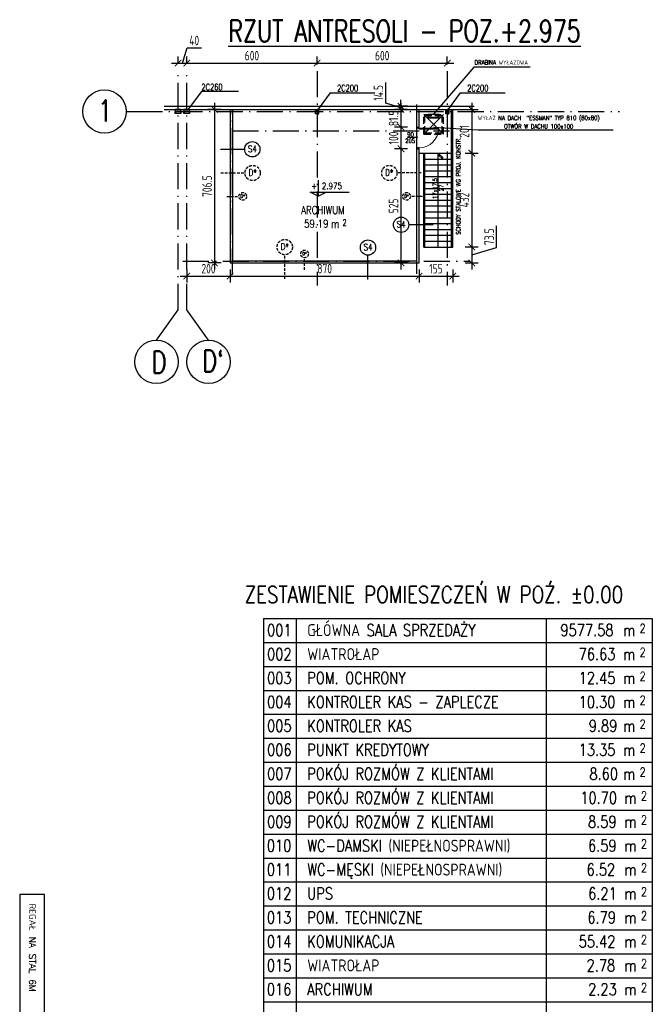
# Model space of a CAD drawing. Extents: x 153948 to 285449, y -89387 to -60195.
# Tile 89 of 100: x 263936 to 266850, y -77018 to -72484. Entities that reach past the tile are written whole.
import ezdxf
from ezdxf.enums import TextEntityAlignment as Align

# ---------------------------------------------------------------- set-up
doc = ezdxf.new("R2010")
doc.units = 0
doc.header["$LTSCALE"] = 100
doc.header["$MEASUREMENT"] = 0
doc.header["$PDMODE"] = 1
for name, pattern in [('ACAD_ISO10W100', [18.5, 12, -3, 0.5, -3]), ('DASHED2', [0.375, 0.25, -0.125]), ('HIDDEN2', [4.7625, 3.175, -1.5875])]:
    doc.linetypes.add(name, pattern=pattern)
doc.layers.get('0').update_dxf_attribs({"linetype": 'CONTINUOUS'})
doc.layers.get('DEFPOINTS').update_dxf_attribs({"linetype": 'CONTINUOUS'})
for name, color, linetype in [('1', 2, 'CONTINUOUS'), ('A-BUD-OP', 3, 'CONTINUOUS'), ('ALUMINIUM', 5, 'CONTINUOUS'), ('DRZWI', 5, 'CONTINUOUS'), ('K-STA', 2, 'CONTINUOUS'), ('OGRODZENIE', 2, 'FENCELINE1'), ('OPIS-POM', 2, 'CONTINUOUS'), ('OSIE', 8, 'ACAD_ISO10W100'), ('R-----OP', 2, 'CONTINUOUS'), ('R450', 1, 'CONTINUOUS'), ('SCHODY', 2, 'CONTINUOUS'), ('SCIANY-GK', 11, 'CONTINUOUS'), ('TEXT', 11, 'CONTINUOUS'), ('TEXT1', 2, 'CONTINUOUS'), ('WIDOK', 11, 'CONTINUOUS'), ('WYBURZENIA', 9, 'DASHED2'), ('WYBURZENIA50', 9, 'DASHED2'), ('WYMIARY', 1, 'CONTINUOUS')]:
    doc.layers.add(name, color=color, linetype=linetype)
doc.layers.add('PANELE', color=3, linetype='CONTINUOUS', lineweight=30)
doc.styles.add('DYBY-NORMALNY-0-8-N', font='ROMANS.SHX', dxfattribs={"width": 0.8})
doc.styles.get("Standard").update_dxf_attribs({"font": 'txt.shx'})
doc.styles.add('STYLE2', font='isocp.shx', dxfattribs={"width": 0.8})
doc.styles.add('TXT3', font='SIMPLEX.SHX', dxfattribs={"width": 0.75, "height": 40})
doc.linetypes.add('FENCELINE1', pattern='A,0.25,-0.1,[133,ltypeshp.shx,S=0.1,R=0,X=-0.1,Y=0],-0.1,1', length=1.45)
doc.dimstyles.new('KRESKI_100', dxfattribs={"dimscale": 20, "dimtxt": 2.2, "dimasz": 1.5, "dimexe": 1.5, "dimexo": 1.5, "dimgap": 0.6, "dimtad": 1, "dimdec": 1, "dimrnd": 0.5, "dimdsep": 46, "dimtxsty": 'STYLE2', "dimblk1": 'ARCHTICK', "dimblk2": 'ARCHTICK', "dimsah": 1, "dimcen": 2.5, "dimdle": 1.5, "dimclrd": 10, "dimclre": 10, "dimclrt": 15, "dimadec": 0, "dimazin": 0, "dimtfac": 1, "dimtdec": 1, "dimtmove": 1, "dimatfit": 3, "dimldrblk": 'ARCHTICK', "dimfxl": 1.5, "dimfxlon": 1, "dimtolj": 1, "dimtzin": 0, "dimarcsym": 0})

# ---------------------------------------------------------------- blocks, each defined once
blk = doc.blocks.new('D100')
at = {"layer": 'ALUMINIUM'}
for p, q in [((0, 0), (0, -6)), ((0, 0), (5, 0)), ((5, -6), (5, 0)), ((95, 0), (100, 0)), ((95, 0), (95, -6)), ((100, 0), (100, -6)), ((0, -6), (5, -6)), ((95, -6), (100, -6))]:
    blk.add_line(p, q, dxfattribs=at)
at = {"layer": 'ALUMINIUM', "lineweight": 9}
blk.add_line((95, -6), (95, -96), dxfattribs=at)
blk.add_arc((95, -6), 90, 180, 270, dxfattribs=at)
at = {"layer": 'DEFPOINTS'}
for p, q in [((93, -6), (93, -95.9)), ((95, -6), (93, -6))]:
    blk.add_line(p, q, dxfattribs=at)
blk = doc.blocks.new('SC260X2')
at = {"layer": '1'}
for points in [[(-13, 9), (-13, 0), (-12.4, 0), (-12.1, 7, -0.401015), (-11.1, 7.9), (11.1, 7.9, -0.401015), (12.1, 7), (12.4, 0), (13, 0), (13, 9)], [(-13, -9), (-13, 0), (-12.4, 0), (-12.1, -7, 0.401015), (-11.1, -7.9), (11.1, -7.9, 0.401015), (12.1, -7), (12.4, 0), (13, 0), (13, -9)]]:
    blk.add_lwpolyline(points, format="xyb", close=True, dxfattribs=at)
blk = doc.blocks.new('SC200X2')
at = {"layer": '1'}
for points in [[(-10, 7.5), (-10, 0), (-9.7, 0, 0.391021), (-9.1, 0.6), (-8.7, 5.6, -0.391021), (-7.6, 6.6), (7.6, 6.6, -0.391021), (8.7, 5.6), (9.1, 0.6, 0.391021), (9.7, 0), (10, 0), (10, 7.5)], [(-10, -7.5), (-10, 0), (-9.7, 0, -0.391021), (-9.1, -0.6), (-8.7, -5.6, 0.391021), (-7.6, -6.6), (7.6, -6.6, 0.391021), (8.7, -5.6), (9.1, -0.6, -0.391021), (9.7, 0), (10, 0), (10, -7.5)]]:
    blk.add_lwpolyline(points, format="xyb", close=True, dxfattribs=at)
blk = doc.blocks.new('_ARCHTICK')
at = {"color": 0, "linetype": 'ByBlock', "const_width": 0.15}
blk.add_lwpolyline([(-0.5, -0.5), (0.5, 0.5)], dxfattribs=at)
blk = doc.blocks.new('*D348')
at = {"layer": 'DEFPOINTS', "color": 0, "ltscale": 0.1, "transparency": 16777216}
for p in [(264665.4, -72712.6), (264705.4, -72683.6), (264705.4, -72712.6)]:
    blk.add_point(p, dxfattribs=at)
at = {"layer": 'WYMIARY', "color": 10, "lineweight": -2, "ltscale": 0.1, "transparency": 16777216}
for p, q in [((264685.4, -72683.6), (264706.4, -72613.6)), ((264706.4, -72613.6), (264772.7, -72613.6)), ((264665.4, -72683.6), (264665.4, -72653.6)), ((264705.4, -72683.6), (264705.4, -72653.6)), ((264635.4, -72683.6), (264735.4, -72683.6))]:
    blk.add_line(p, q, dxfattribs=at)
at = {"layer": 'WYMIARY', "color": 10, "lineweight": -2, "ltscale": 0.1, "transparency": 16777216, "xscale": 30, "yscale": 30, "zscale": 30, "rotation": 180}
blk.add_blockref('_ARCHTICK', (264665.4, -72683.6), dxfattribs=at)
at = {"layer": 'WYMIARY', "color": 10, "lineweight": -2, "ltscale": 0.1, "transparency": 16777216, "xscale": 30, "yscale": 30, "zscale": 30}
blk.add_blockref('_ARCHTICK', (264705.4, -72683.6), dxfattribs=at)
at = {"layer": 'WYMIARY', "color": 15, "ltscale": 0.1, "transparency": 16777216, "insert": (264739.6, -72579.6), "char_height": 44, "attachment_point": 5, "style": 'STYLE2'}
blk.add_mtext('\\A1;40', dxfattribs=at)
blk = doc.blocks.new('*D349')
at = {"layer": 'DEFPOINTS', "color": 0, "ltscale": 0.1, "transparency": 16777216}
for p in [(264705.4, -72712.6), (265305.4, -72683.6), (265305.4, -72720.2)]:
    blk.add_point(p, dxfattribs=at)
at = {"layer": 'WYMIARY', "color": 10, "lineweight": -2, "ltscale": 0.1, "transparency": 16777216}
for p, q in [((264705.4, -72683.6), (264705.4, -72653.6)), ((265305.4, -72690.2), (265305.4, -72653.6)), ((264675.4, -72683.6), (265335.4, -72683.6))]:
    blk.add_line(p, q, dxfattribs=at)
at = {"layer": 'WYMIARY', "color": 10, "lineweight": -2, "ltscale": 0.1, "transparency": 16777216, "xscale": 30, "yscale": 30, "zscale": 30, "rotation": 180}
blk.add_blockref('_ARCHTICK', (264705.4, -72683.6), dxfattribs=at)
at = {"layer": 'WYMIARY', "color": 10, "lineweight": -2, "ltscale": 0.1, "transparency": 16777216, "xscale": 30, "yscale": 30, "zscale": 30}
blk.add_blockref('_ARCHTICK', (265305.4, -72683.6), dxfattribs=at)
at = {"layer": 'WYMIARY', "color": 15, "ltscale": 0.1, "transparency": 16777216, "insert": (265005.4, -72649.6), "char_height": 44, "attachment_point": 5, "style": 'STYLE2'}
blk.add_mtext('\\A1;600', dxfattribs=at)
blk = doc.blocks.new('*D350')
at = {"layer": 'DEFPOINTS', "color": 0, "ltscale": 0.1, "transparency": 16777216}
for p in [(265305.4, -72720.2), (265905.4, -72683.6), (265905.4, -72720.2)]:
    blk.add_point(p, dxfattribs=at)
at = {"layer": 'WYMIARY', "color": 10, "lineweight": -2, "ltscale": 0.1, "transparency": 16777216}
for p, q in [((265305.4, -72690.2), (265305.4, -72653.6)), ((265905.4, -72690.2), (265905.4, -72653.6)), ((265275.4, -72683.6), (265935.4, -72683.6))]:
    blk.add_line(p, q, dxfattribs=at)
at = {"layer": 'WYMIARY', "color": 10, "lineweight": -2, "ltscale": 0.1, "transparency": 16777216, "xscale": 30, "yscale": 30, "zscale": 30, "rotation": 180}
blk.add_blockref('_ARCHTICK', (265305.4, -72683.6), dxfattribs=at)
at = {"layer": 'WYMIARY', "color": 10, "lineweight": -2, "ltscale": 0.1, "transparency": 16777216, "xscale": 30, "yscale": 30, "zscale": 30}
blk.add_blockref('_ARCHTICK', (265905.4, -72683.6), dxfattribs=at)
at = {"layer": 'WYMIARY', "color": 15, "ltscale": 0.1, "transparency": 16777216, "insert": (265605.4, -72649.6), "char_height": 44, "attachment_point": 5, "style": 'STYLE2'}
blk.add_mtext('\\A1;600', dxfattribs=at)
blk = doc.blocks.new('*D351')
at = {"layer": 'DEFPOINTS', "color": 0, "ltscale": 0.1, "transparency": 16777216}
for p in [(265691.9, -72897.2), (265765.4, -72882.7), (265765.4, -72897.2)]:
    blk.add_point(p, dxfattribs=at)
at = {"layer": 'WYMIARY', "color": 10, "lineweight": -2, "ltscale": 0.1, "transparency": 16777216}
for p, q in [((265621.9, -72868.9), (265621.9, -72773.1)), ((265691.9, -72882.7), (265691.9, -72852.7)), ((265691.9, -72889.9), (265621.9, -72868.9)), ((265721.9, -72882.7), (265661.9, -72882.7)), ((265721.9, -72897.2), (265661.9, -72897.2)), ((265691.9, -72882.7), (265691.9, -72897.2)), ((265691.9, -72882.7), (265691.9, -72897.2)), ((265691.9, -72897.2), (265691.9, -72927.2))]:
    blk.add_line(p, q, dxfattribs=at)
at = {"layer": 'WYMIARY', "color": 10, "lineweight": -2, "ltscale": 0.1, "transparency": 16777216, "xscale": 30, "yscale": 30, "zscale": 30}
for p, rotation in [((265691.9, -72882.7), 270), ((265691.9, -72897.2), 90)]:
    blk.add_blockref('_ARCHTICK', p, dxfattribs=dict(at, rotation=rotation))
at = {"layer": 'WYMIARY', "color": 15, "ltscale": 0.1, "transparency": 16777216, "insert": (265587.9, -72821), "char_height": 44, "attachment_point": 5, "rotation": 90, "style": 'STYLE2'}
blk.add_mtext('\\A1;14.5', dxfattribs=at)
blk = doc.blocks.new('*D352')
at = {"layer": 'DEFPOINTS', "color": 0, "ltscale": 0.1, "transparency": 16777216}
for p in [(265765.4, -72897.2), (265691.9, -72978.6), (265765.4, -72978.6)]:
    blk.add_point(p, dxfattribs=at)
at = {"layer": 'WYMIARY', "color": 10, "lineweight": -2, "ltscale": 0.1, "transparency": 16777216}
for p, q in [((265721.9, -72897.2), (265661.9, -72897.2)), ((265691.9, -72867.2), (265691.9, -73008.6)), ((265721.9, -72978.6), (265661.9, -72978.6))]:
    blk.add_line(p, q, dxfattribs=at)
at = {"layer": 'WYMIARY', "color": 10, "lineweight": -2, "ltscale": 0.1, "transparency": 16777216, "xscale": 30, "yscale": 30, "zscale": 30}
for p, rotation in [((265691.9, -72897.2), 90), ((265691.9, -72978.6), 270)]:
    blk.add_blockref('_ARCHTICK', p, dxfattribs=dict(at, rotation=rotation))
at = {"layer": 'WYMIARY', "color": 15, "ltscale": 0.1, "transparency": 16777216, "insert": (265657.9, -72937.9), "char_height": 44, "attachment_point": 5, "rotation": 90, "style": 'STYLE2'}
blk.add_mtext('\\A1;81.5', dxfattribs=at)
blk = doc.blocks.new('*D353')
at = {"layer": 'DEFPOINTS', "color": 0, "ltscale": 0.1, "transparency": 16777216}
for p in [(265765.4, -72978.6), (265691.9, -73078.6), (265765.4, -73078.6)]:
    blk.add_point(p, dxfattribs=at)
at = {"layer": 'WYMIARY', "color": 10, "lineweight": -2, "ltscale": 0.1, "transparency": 16777216}
for p, q in [((265721.9, -72978.6), (265661.9, -72978.6)), ((265691.9, -72948.6), (265691.9, -73108.6)), ((265721.9, -73078.6), (265661.9, -73078.6))]:
    blk.add_line(p, q, dxfattribs=at)
at = {"layer": 'WYMIARY', "color": 10, "lineweight": -2, "ltscale": 0.1, "transparency": 16777216, "xscale": 30, "yscale": 30, "zscale": 30}
for p, rotation in [((265691.9, -72978.6), 90), ((265691.9, -73078.6), 270)]:
    blk.add_blockref('_ARCHTICK', p, dxfattribs=dict(at, rotation=rotation))
at = {"layer": 'WYMIARY', "color": 15, "ltscale": 0.1, "transparency": 16777216, "insert": (265657.9, -73028.6), "char_height": 44, "attachment_point": 5, "rotation": 90, "style": 'STYLE2'}
blk.add_mtext('\\A1;100', dxfattribs=at)
blk = doc.blocks.new('*D354')
at = {"layer": 'DEFPOINTS', "color": 0, "ltscale": 0.1, "transparency": 16777216}
for p in [(265765.4, -73078.6), (265691.9, -73603.7), (265775.4, -73603.7)]:
    blk.add_point(p, dxfattribs=at)
at = {"layer": 'WYMIARY', "color": 10, "lineweight": -2, "ltscale": 0.1, "transparency": 16777216}
for p, q in [((265721.9, -73078.6), (265661.9, -73078.6)), ((265691.9, -73048.6), (265691.9, -73633.7)), ((265721.9, -73603.7), (265661.9, -73603.7))]:
    blk.add_line(p, q, dxfattribs=at)
at = {"layer": 'WYMIARY', "color": 10, "lineweight": -2, "ltscale": 0.1, "transparency": 16777216, "xscale": 30, "yscale": 30, "zscale": 30}
for p, rotation in [((265691.9, -73078.6), 90), ((265691.9, -73603.7), 270)]:
    blk.add_blockref('_ARCHTICK', p, dxfattribs=dict(at, rotation=rotation))
at = {"layer": 'WYMIARY', "color": 15, "ltscale": 0.1, "transparency": 16777216, "insert": (265657.9, -73341.1), "char_height": 44, "attachment_point": 5, "rotation": 90, "style": 'STYLE2'}
blk.add_mtext('\\A1;525', dxfattribs=at)
blk = doc.blocks.new('*D355')
at = {"layer": 'DEFPOINTS', "color": 0, "ltscale": 0.1, "transparency": 16777216}
for p in [(264705.4, -73596.2), (264905.4, -73603.7), (264905.4, -73664.3)]:
    blk.add_point(p, dxfattribs=at)
at = {"layer": 'WYMIARY', "color": 10, "lineweight": -2, "ltscale": 0.1, "transparency": 16777216}
for p, q in [((264675.4, -73664.3), (264935.4, -73664.3)), ((264705.4, -73634.3), (264705.4, -73694.3)), ((264905.4, -73634.3), (264905.4, -73694.3))]:
    blk.add_line(p, q, dxfattribs=at)
at = {"layer": 'WYMIARY', "color": 10, "lineweight": -2, "ltscale": 0.1, "transparency": 16777216, "xscale": 30, "yscale": 30, "zscale": 30, "rotation": 180}
blk.add_blockref('_ARCHTICK', (264705.4, -73664.3), dxfattribs=at)
at = {"layer": 'WYMIARY', "color": 10, "lineweight": -2, "ltscale": 0.1, "transparency": 16777216, "xscale": 30, "yscale": 30, "zscale": 30}
blk.add_blockref('_ARCHTICK', (264905.4, -73664.3), dxfattribs=at)
at = {"layer": 'WYMIARY', "color": 15, "ltscale": 0.1, "transparency": 16777216, "insert": (264805.4, -73630.3), "char_height": 44, "attachment_point": 5, "style": 'STYLE2'}
blk.add_mtext('\\A1;200', dxfattribs=at)
blk = doc.blocks.new('*D356')
at = {"layer": 'DEFPOINTS', "color": 0, "ltscale": 0.1, "transparency": 16777216}
for p in [(264905.4, -73603.7), (265775.4, -73603.7), (265775.4, -73664.3)]:
    blk.add_point(p, dxfattribs=at)
at = {"layer": 'WYMIARY', "color": 10, "lineweight": -2, "ltscale": 0.1, "transparency": 16777216}
for p, q in [((264875.4, -73664.3), (265805.4, -73664.3)), ((264905.4, -73634.3), (264905.4, -73694.3)), ((265775.4, -73634.3), (265775.4, -73694.3))]:
    blk.add_line(p, q, dxfattribs=at)
at = {"layer": 'WYMIARY', "color": 10, "lineweight": -2, "ltscale": 0.1, "transparency": 16777216, "xscale": 30, "yscale": 30, "zscale": 30, "rotation": 180}
blk.add_blockref('_ARCHTICK', (264905.4, -73664.3), dxfattribs=at)
at = {"layer": 'WYMIARY', "color": 10, "lineweight": -2, "ltscale": 0.1, "transparency": 16777216, "xscale": 30, "yscale": 30, "zscale": 30}
blk.add_blockref('_ARCHTICK', (265775.4, -73664.3), dxfattribs=at)
at = {"layer": 'WYMIARY', "color": 15, "ltscale": 0.1, "transparency": 16777216, "insert": (265340.4, -73630.3), "char_height": 44, "attachment_point": 5, "style": 'STYLE2'}
blk.add_mtext('\\A1;870', dxfattribs=at)
blk = doc.blocks.new('*D357')
at = {"layer": 'DEFPOINTS', "color": 0, "ltscale": 0.1, "transparency": 16777216}
for p in [(265930.4, -73530.6), (265775.4, -73603.7), (265930.4, -73664.3)]:
    blk.add_point(p, dxfattribs=at)
at = {"layer": 'WYMIARY', "color": 10, "lineweight": -2, "ltscale": 0.1, "transparency": 16777216}
for p, q in [((265745.4, -73664.3), (265960.4, -73664.3)), ((265775.4, -73634.3), (265775.4, -73694.3)), ((265930.4, -73634.3), (265930.4, -73694.3))]:
    blk.add_line(p, q, dxfattribs=at)
at = {"layer": 'WYMIARY', "color": 10, "lineweight": -2, "ltscale": 0.1, "transparency": 16777216, "xscale": 30, "yscale": 30, "zscale": 30, "rotation": 180}
blk.add_blockref('_ARCHTICK', (265775.4, -73664.3), dxfattribs=at)
at = {"layer": 'WYMIARY', "color": 10, "lineweight": -2, "ltscale": 0.1, "transparency": 16777216, "xscale": 30, "yscale": 30, "zscale": 30}
blk.add_blockref('_ARCHTICK', (265930.4, -73664.3), dxfattribs=at)
at = {"layer": 'WYMIARY', "color": 15, "ltscale": 0.1, "transparency": 16777216, "insert": (265852.9, -73630.3), "char_height": 44, "attachment_point": 5, "style": 'STYLE2'}
blk.add_mtext('\\A1;155', dxfattribs=at)
blk = doc.blocks.new('*D358')
at = {"layer": 'DEFPOINTS', "color": 0, "ltscale": 0.1, "transparency": 16777216}
for p in [(265930.4, -73098.2), (265930.4, -73530.2), (266018.2, -73530.2)]:
    blk.add_point(p, dxfattribs=at)
at = {"layer": 'WYMIARY', "color": 10, "lineweight": -2, "ltscale": 0.1, "transparency": 16777216}
for p, q in [((266018.2, -73068.2), (266018.2, -73560.2)), ((265988.2, -73098.2), (266048.2, -73098.2)), ((265988.2, -73530.2), (266048.2, -73530.2))]:
    blk.add_line(p, q, dxfattribs=at)
at = {"layer": 'WYMIARY', "color": 10, "lineweight": -2, "ltscale": 0.1, "transparency": 16777216, "xscale": 30, "yscale": 30, "zscale": 30}
for p, rotation in [((266018.2, -73098.2), 90), ((266018.2, -73530.2), 270)]:
    blk.add_blockref('_ARCHTICK', p, dxfattribs=dict(at, rotation=rotation))
at = {"layer": 'WYMIARY', "color": 15, "ltscale": 0.1, "transparency": 16777216, "insert": (265984.1, -73314.2), "char_height": 44, "attachment_point": 5, "rotation": 90, "style": 'STYLE2'}
blk.add_mtext('\\A1;432', dxfattribs=at)
blk = doc.blocks.new('*D359')
at = {"layer": 'DEFPOINTS', "color": 0, "ltscale": 0.1, "transparency": 16777216}
for p in [(265930.4, -72897.2), (265930.4, -73098.2), (266018.2, -73098.2)]:
    blk.add_point(p, dxfattribs=at)
at = {"layer": 'WYMIARY', "color": 10, "lineweight": -2, "ltscale": 0.1, "transparency": 16777216}
for p, q in [((265988.2, -72897.2), (266048.2, -72897.2)), ((266018.2, -72867.2), (266018.2, -73128.2)), ((265988.2, -73098.2), (266048.2, -73098.2))]:
    blk.add_line(p, q, dxfattribs=at)
at = {"layer": 'WYMIARY', "color": 10, "lineweight": -2, "ltscale": 0.1, "transparency": 16777216, "xscale": 30, "yscale": 30, "zscale": 30}
for p, rotation in [((266018.2, -72897.2), 90), ((266018.2, -73098.2), 270)]:
    blk.add_blockref('_ARCHTICK', p, dxfattribs=dict(at, rotation=rotation))
at = {"layer": 'WYMIARY', "color": 15, "ltscale": 0.1, "transparency": 16777216, "insert": (265984.1, -72997.7), "char_height": 44, "attachment_point": 5, "rotation": 90, "style": 'STYLE2'}
blk.add_mtext('\\A1;201', dxfattribs=at)
blk = doc.blocks.new('*D360')
at = {"layer": 'DEFPOINTS', "color": 0, "ltscale": 0.1, "transparency": 16777216}
for p in [(265930.4, -73530.2), (265775.4, -73603.7), (266018.2, -73603.7)]:
    blk.add_point(p, dxfattribs=at)
at = {"layer": 'WYMIARY', "color": 10, "lineweight": -2, "ltscale": 0.1, "transparency": 16777216}
for p, q in [((266132.2, -73532.7), (266132.2, -73433.3)), ((265988.2, -73530.2), (266048.2, -73530.2)), ((266018.2, -73500.2), (266018.2, -73633.7)), ((266018.2, -73566.9), (266132.2, -73532.7)), ((265988.2, -73603.7), (266048.2, -73603.7))]:
    blk.add_line(p, q, dxfattribs=at)
at = {"layer": 'WYMIARY', "color": 10, "lineweight": -2, "ltscale": 0.1, "transparency": 16777216, "xscale": 30, "yscale": 30, "zscale": 30}
for p, rotation in [((266018.2, -73530.2), 90), ((266018.2, -73603.7), 270)]:
    blk.add_blockref('_ARCHTICK', p, dxfattribs=dict(at, rotation=rotation))
at = {"layer": 'WYMIARY', "color": 15, "ltscale": 0.1, "transparency": 16777216, "insert": (266098.2, -73483), "char_height": 44, "attachment_point": 5, "rotation": 90, "style": 'STYLE2'}
blk.add_mtext('\\A1;73.5', dxfattribs=at)
blk = doc.blocks.new('*D361')
at = {"layer": 'DEFPOINTS', "color": 0, "ltscale": 0.1, "transparency": 16777216}
for p in [(264905.4, -72897.2), (264833, -73603.7), (264905.4, -73603.7)]:
    blk.add_point(p, dxfattribs=at)
at = {"layer": 'WYMIARY', "color": 10, "lineweight": -2, "ltscale": 0.1, "transparency": 16777216}
for p, q in [((264863, -72897.2), (264803, -72897.2)), ((264833, -72867.2), (264833, -73633.7)), ((264863, -73603.7), (264803, -73603.7))]:
    blk.add_line(p, q, dxfattribs=at)
at = {"layer": 'WYMIARY', "color": 10, "lineweight": -2, "ltscale": 0.1, "transparency": 16777216, "xscale": 30, "yscale": 30, "zscale": 30}
for p, rotation in [((264833, -72897.2), 90), ((264833, -73603.7), 270)]:
    blk.add_blockref('_ARCHTICK', p, dxfattribs=dict(at, rotation=rotation))
at = {"layer": 'WYMIARY', "color": 15, "ltscale": 0.1, "transparency": 16777216, "insert": (264799, -73250.4), "char_height": 44, "attachment_point": 5, "rotation": 90, "style": 'STYLE2'}
blk.add_mtext('\\A1;706.5', dxfattribs=at)

msp = doc.modelspace()

# ---------------------------------------------------------------- linework, layer by layer
at = {"layer": 'A-BUD-OP'}
for p, q in [((265310.47, -73222.68), (265310.47, -73296.74)), ((265310.47, -73296.74), (265273.42, -73277.42)), ((265273.42, -73277.42), (265453.79, -73277.42)), ((265310.47, -73296.74), (265347.52, -73277.42))]:
    msp.add_line(p, q, dxfattribs=at)
at = {"layer": 'K-STA'}
for p, q in [((265816.28, -72918.65), (265816.28, -72935.61)), ((265816.28, -72918.65), (265867.21, -72918.65)), ((265816.28, -72935.61), (265867.21, -72935.61)), ((265819.28, -72918.65), (265819.28, -72932.61)), ((265819.28, -72932.61), (265864.21, -72932.61)), ((265864.21, -72932.61), (265864.21, -72918.65)), ((265867.21, -72935.61), (265867.21, -72918.65))]:
    msp.add_line(p, q, dxfattribs=at)
at = {"layer": 'OGRODZENIE', "ltscale": 0.5}
for p, q in [((264915.44, -72897.16), (264915.44, -73593.66)), ((265765.44, -72978.55), (265765.44, -72897.16)), ((265765.44, -73593.66), (265765.44, -73078.6)), ((264915.44, -73593.66), (265765.44, -73593.66))]:
    msp.add_line(p, q, dxfattribs=at)
at = {"layer": 'OPIS-POM'}
for p, q in [((265058.79, -75241.2), (265058.79, -75351.46)), ((265058.79, -75241.2), (266849.66, -75241.2)), ((265208.5, -75241.2), (265208.5, -75351.46)), ((266361.04, -75241.2), (266361.04, -75351.46)), ((266849.66, -75241.2), (266849.66, -75351.46)), ((266849.66, -75241.2), (266849.66, -75351.46)), ((265058.79, -75351.46), (265058.79, -75461.73)), ((265058.79, -75351.46), (266849.66, -75351.46)), ((265058.79, -75351.46), (266849.66, -75351.46)), ((265208.5, -75351.46), (265208.5, -75461.73)), ((266361.04, -75351.46), (266361.04, -75461.73)), ((266849.66, -75351.46), (266849.66, -75461.73)), ((266849.66, -75351.46), (266849.66, -75461.73)), ((265058.79, -75461.73), (265058.79, -75572)), ((265058.79, -75461.73), (266849.66, -75461.73)), ((265058.79, -75461.73), (266849.66, -75461.73)), ((265058.79, -75461.73), (266849.66, -75461.73)), ((265208.5, -75461.73), (265208.5, -75572)), ((266361.04, -75461.73), (266361.04, -75572)), ((266849.66, -75461.73), (266849.66, -75572)), ((266849.66, -75461.73), (266849.66, -75572)), ((265058.79, -75572), (265058.79, -75682.26)), ((265058.79, -75572), (266849.66, -75572)), ((265058.79, -75572), (266849.66, -75572)), ((265208.5, -75572), (265208.5, -75682.26)), ((266361.04, -75572), (266361.04, -75682.26)), ((266849.66, -75572), (266849.66, -75682.26)), ((266849.66, -75572), (266849.66, -75682.26)), ((265058.79, -75682.26), (265058.79, -75792.53)), ((265058.79, -75682.26), (266849.66, -75682.26)), ((265058.79, -75682.26), (266849.66, -75682.26)), ((265208.5, -75682.26), (265208.5, -75792.53)), ((266361.04, -75682.26), (266361.04, -75792.53)), ((266849.66, -75682.26), (266849.66, -75792.53)), ((266849.66, -75682.26), (266849.66, -75792.53)), ((265058.79, -75792.53), (265058.79, -75902.79)), ((265058.79, -75792.53), (266849.66, -75792.53)), ((265058.79, -75792.53), (266849.66, -75792.53)), ((265208.5, -75792.53), (265208.5, -75902.79)), ((266361.04, -75792.53), (266361.04, -75902.79)), ((266849.66, -75792.53), (266849.66, -75902.79)), ((266849.66, -75792.53), (266849.66, -75902.79)), ((265058.79, -75902.79), (265058.79, -76013.06)), ((265058.79, -75902.79), (266849.66, -75902.79)), ((265058.79, -75902.79), (266849.66, -75902.79)), ((265208.5, -75902.79), (265208.5, -76013.06)), ((266361.04, -75902.79), (266361.04, -76013.06)), ((266849.66, -75902.79), (266849.66, -76013.06)), ((266849.66, -75902.79), (266849.66, -76013.06)), ((266849.66, -75902.79), (266849.66, -76013.06)), ((266849.66, -75902.79), (266849.66, -76013.06)), ((265058.79, -76013.06), (265058.79, -76123.32)), ((265058.79, -76013.06), (265058.79, -76123.32)), ((265058.79, -76013.06), (266849.66, -76013.06)), ((265058.79, -76013.06), (266849.66, -76013.06)), ((265208.5, -76013.06), (265208.5, -76123.32)), ((266361.04, -76013.06), (266361.04, -76123.32)), ((266849.66, -76013.06), (266849.66, -76123.32)), ((266849.66, -76013.06), (266849.66, -76123.32)), ((266849.66, -76013.06), (266849.66, -76123.32)), ((266849.66, -76013.06), (266849.66, -76123.32)), ((265058.79, -76123.32), (265058.79, -76233.59)), ((265058.79, -76123.32), (265058.79, -76233.59)), ((265058.79, -76123.32), (266849.66, -76123.32)), ((265058.79, -76123.32), (266849.66, -76123.32)), ((265208.5, -76123.32), (265208.5, -76233.59)), ((266361.04, -76123.32), (266361.04, -76233.59)), ((266849.66, -76123.32), (266849.66, -76233.59)), ((266849.66, -76123.32), (266849.66, -76233.59)), ((266849.66, -76123.32), (266849.66, -76233.59)), ((266849.66, -76123.32), (266849.66, -76233.59)), ((265058.79, -76233.59), (265058.79, -76343.86)), ((265058.79, -76233.59), (265058.79, -76343.86)), ((265058.79, -76233.59), (266849.66, -76233.59)), ((265058.79, -76233.59), (266849.66, -76233.59)), ((265208.5, -76233.59), (265208.5, -76343.86)), ((266361.04, -76233.59), (266361.04, -76343.86)), ((266849.66, -76233.59), (266849.66, -76343.86)), ((266849.66, -76233.59), (266849.66, -76343.86)), ((266849.66, -76233.59), (266849.66, -76343.86)), ((266849.66, -76233.59), (266849.66, -76343.86)), ((265058.79, -76343.86), (265058.79, -76454.12)), ((265058.79, -76343.86), (265058.79, -76454.12)), ((265058.79, -76343.86), (266849.66, -76343.86)), ((265058.79, -76343.86), (266849.66, -76343.86)), ((265208.5, -76343.86), (265208.5, -76454.12)), ((266361.04, -76343.86), (266361.04, -76454.12)), ((266849.66, -76343.86), (266849.66, -76454.12)), ((266849.66, -76343.86), (266849.66, -76454.12)), ((266849.66, -76343.86), (266849.66, -76454.12)), ((266849.66, -76343.86), (266849.66, -76454.12)), ((265058.79, -76454.12), (265058.79, -76564.39)), ((265058.79, -76454.12), (265058.79, -76564.39)), ((265058.79, -76454.12), (266849.66, -76454.12)), ((265058.79, -76454.12), (266849.66, -76454.12)), ((265208.5, -76454.12), (265208.5, -76564.39)), ((266361.04, -76454.12), (266361.04, -76564.39)), ((266849.66, -76454.12), (266849.66, -76564.39)), ((266849.66, -76454.12), (266849.66, -76564.39)), ((265058.79, -76564.39), (265058.79, -76674.65)), ((265058.79, -76564.39), (265058.79, -76784.92)), ((265058.79, -76564.39), (266849.66, -76564.39)), ((265058.79, -76564.39), (266849.66, -76564.39)), ((265058.79, -76564.39), (266849.66, -76564.39)), ((265058.79, -76564.39), (266849.66, -76564.39)), ((265208.5, -76564.39), (265208.5, -76784.92)), ((266361.04, -76564.39), (266361.04, -76784.92)), ((266849.66, -76564.39), (266849.66, -76784.92)), ((266849.66, -76564.39), (266849.66, -76674.65)), ((266849.66, -76564.39), (266849.66, -76674.65)), ((266849.66, -76564.39), (266849.66, -76674.65)), ((265058.79, -76674.65), (266849.66, -76674.65)), ((265058.79, -76674.65), (266849.66, -76674.65)), ((265058.79, -76784.92), (265058.79, -76895.18)), ((265058.79, -76784.92), (265058.79, -76895.18)), ((265058.79, -76784.92), (266849.66, -76784.92)), ((265058.79, -76784.92), (266849.66, -76784.92)), ((265058.79, -76784.92), (266849.66, -76784.92)), ((265208.5, -76784.92), (265208.5, -76895.18)), ((266361.04, -76784.92), (266361.04, -76895.18)), ((266849.66, -76784.92), (266849.66, -76895.18)), ((266849.66, -76784.92), (266849.66, -76895.18)), ((265058.79, -76895.18), (265058.79, -77005.45)), ((265058.79, -76895.18), (265058.79, -77115.72)), ((265058.79, -76895.18), (266849.66, -76895.18)), ((265058.79, -76895.18), (266849.66, -76895.18)), ((265058.79, -76895.18), (266849.66, -76895.18)), ((265058.79, -76895.18), (266849.66, -76895.18)), ((265208.5, -76895.18), (265208.5, -77115.72)), ((266361.04, -76895.18), (266361.04, -77115.72)), ((266849.66, -76895.18), (266849.66, -77005.45)), ((266849.66, -76895.18), (266849.66, -77005.45)), ((266849.66, -76895.18), (266849.66, -77005.45)), ((266849.66, -76895.18), (266849.66, -77115.72)), ((265058.79, -77005.45), (266849.66, -77005.45)), ((265058.79, -77005.45), (266849.66, -77005.45))]:
    msp.add_line(p, q, dxfattribs=at)
at = {"layer": 'OSIE', "ltscale": 0.1}
for p, q in [((264665.44, -73819.31), (264665.44, -72712.55)), ((264705.44, -73819.31), (264705.44, -72712.55)), ((265305.44, -72720.24), (265305.44, -73707.05)), ((265905.44, -72720.24), (265905.44, -73707.05)), ((264915.44, -73658.63), (264915.44, -72897.34)), ((265765.44, -73653.63), (265765.44, -72873.63)), ((264472.95, -72906.6), (266698.07, -72906.6)), ((264916.03, -72996.16), (265914.96, -72996.16)), ((264686.75, -73596.16), (266009.45, -73596.16))]:
    msp.add_line(p, q, dxfattribs=at)
at = {"layer": 'OSIE'}
msp.add_line((264426.46, -72906.6), (264472.95, -72906.6), dxfattribs=at)
at = {"layer": 'PANELE', "ltscale": 0.5}
for p, q in [((264600.7, -72882.66), (266028.62, -72882.66)), ((264600.7, -72897.16), (266028.62, -72897.16))]:
    msp.add_line(p, q, dxfattribs=at)
at = {"layer": 'R-----OP', "ltscale": 0.1}
for p, q in [((266027.1, -72702.74), (265841.74, -72918.65)), ((266287.18, -72702.74), (266027.1, -72702.74)), ((266047.38, -72991.91), (265842.12, -72979.78)), ((266668.68, -72991.91), (266047.38, -72991.91))]:
    msp.add_line(p, q, dxfattribs=at)
at = {"layer": 'R-----OP'}
for p, q in [((264860.29, -73080.24), (264972.03, -73080.24)), ((265839.64, -73427.7), (265727.91, -73427.7)), ((265539.67, -73679.96), (265539.67, -73568.22))]:
    msp.add_line(p, q, dxfattribs=at)
msp.add_lwpolyline([(265769.35, -73025.85), (265722.51, -73025.76)], dxfattribs=at)
for centre in [(265007.21, -73080.63), (265692.73, -73428.09), (265540.06, -73533.04)]:
    msp.add_circle(centre, 35.19, dxfattribs=at)
at = {"layer": 'R450'}
msp.add_lwpolyline([(264050.67, -77067.71), (264050.67, -76511.71), (263935.67, -76511.71), (263935.67, -77067.71)], close=True, dxfattribs=at)
at = {"layer": 'SCHODY', "ltscale": 0.1}
for p, q in [((265925.44, -73530.6), (265925.44, -72897.16)), ((265930.44, -73530.6), (265930.44, -72897.16)), ((265775.44, -73098.6), (265930.44, -73098.6)), ((265797.44, -73530.6), (265797.44, -73098.6)), ((265797.44, -73125.6), (265930.44, -73125.6)), ((265802.44, -73530.6), (265802.44, -73098.6)), ((265863.94, -73530.6), (265863.94, -73098.6)), ((265797.44, -73152.6), (265930.44, -73152.6)), ((265797.44, -73179.6), (265930.44, -73179.6)), ((265797.44, -73206.6), (265930.44, -73206.6)), ((265797.44, -73233.6), (265930.44, -73233.6)), ((265797.44, -73260.6), (265930.44, -73260.6)), ((265797.44, -73287.6), (265930.44, -73287.6)), ((265797.44, -73314.6), (265930.44, -73314.6)), ((265797.44, -73341.6), (265930.44, -73341.6)), ((265797.44, -73368.6), (265930.44, -73368.6)), ((265797.44, -73395.6), (265930.44, -73395.6)), ((265797.44, -73422.6), (265930.44, -73422.6)), ((265797.44, -73449.6), (265930.44, -73449.6)), ((265797.44, -73476.6), (265930.44, -73476.6)), ((265797.44, -73503.6), (265930.44, -73503.6)), ((265797.44, -73530.6), (265930.44, -73530.6))]:
    msp.add_line(p, q, dxfattribs=at)
at = {"layer": 'SCHODY', "linetype": 'HIDDEN2', "ltscale": 0.1}
for p, q in [((265863.94, -73098.6), (265887.95, -73121.66)), ((265863.94, -73105.53), (265887.95, -73128.6))]:
    msp.add_line(p, q, dxfattribs=at)
at = {"layer": 'SCIANY-GK', "ltscale": 0.1}
for p, q in [((264905.44, -72897.16), (264905.44, -73603.66)), ((265775.44, -72978.55), (265775.44, -72897.16)), ((265765.44, -72978.55), (265775.44, -72978.55)), ((265765.44, -73078.6), (265775.44, -73078.6)), ((265775.44, -73603.66), (265775.44, -73078.6)), ((264905.44, -73603.66), (265775.44, -73603.66))]:
    msp.add_line(p, q, dxfattribs=at)
at = {"layer": 'TEXT'}
for p, q in [((264772.95, -72814.34), (264707.21, -72901.46)), ((264942.95, -72814.34), (264772.95, -72814.34)), ((265365.35, -72821.11), (265302.74, -72906.6)), ((265365.35, -72821.11), (265572.03, -72821.11)), ((265964.94, -72821.11), (265902.33, -72906.6)), ((265964.94, -72821.11), (266171.62, -72821.11))]:
    msp.add_line(p, q, dxfattribs=at)
at = {"layer": 'TEXT1'}
for p, q in [((264565.44, -73959.03), (264665.44, -73819.31)), ((264805.44, -73959.03), (264705.44, -73819.31))]:
    msp.add_line(p, q, dxfattribs=at)
for centre in [(264326.46, -72906.6), (264565.44, -74059.03), (264805.44, -74059.03)]:
    msp.add_circle(centre, 100, dxfattribs=at)
at = {"layer": 'WIDOK', "ltscale": 0.1}
for p, q in [((265797.12, -72920.53), (265887.12, -73010.53)), ((265797.12, -73010.53), (265887.12, -72920.53))]:
    msp.add_line(p, q, dxfattribs=at)
at = {"layer": 'WIDOK', "linetype": 'HIDDEN2', "ltscale": 0.1}
for p, q in [((265797.12, -73010.53), (265797.12, -72920.53)), ((265797.12, -72920.53), (265887.12, -72920.53)), ((265802.12, -73005.53), (265802.12, -72925.53)), ((265802.12, -72925.53), (265882.12, -72925.53)), ((265882.12, -73005.53), (265882.12, -72925.53)), ((265887.12, -73010.53), (265887.12, -72920.53)), ((265797.12, -73010.53), (265887.12, -73010.53)), ((265802.12, -73005.53), (265882.12, -73005.53))]:
    msp.add_line(p, q, dxfattribs=at)
at = {"layer": 'WYBURZENIA', "ltscale": 0.5}
for p, q in [((264861.68, -73189.2), (264973.42, -73189.2)), ((265785.29, -73189.2), (265673.56, -73189.2)), ((265156.29, -73677.81), (265156.29, -73566.07))]:
    msp.add_line(p, q, dxfattribs=at)
for centre in [(265008.6, -73189.59), (265638.38, -73189.59), (265156.68, -73530.89)]:
    msp.add_circle(centre, 35.19, dxfattribs=at)
at = {"layer": 'WYBURZENIA50', "ltscale": 0.5}
for p, q in [((264889.62, -73297.19), (264945.49, -73297.19)), ((265791.27, -73297.19), (265735.4, -73297.19)), ((265247.46, -73635.73), (265247.46, -73579.86))]:
    msp.add_line(p, q, dxfattribs=at)
for centre in [(264963.08, -73297.38), (265717.81, -73297.38), (265247.66, -73562.28)]:
    msp.add_circle(centre, 17.6, dxfattribs=at)

# ---------------------------------------------------------------- block references
at = {"layer": 'DRZWI', "ltscale": 0.12, "rotation": 90}
msp.add_blockref('D100', (265769.44, -73078.6), dxfattribs=at)
at = {"layer": 'K-STA', "ltscale": 0.5}
for p in [(264665.44, -72906.6), (264705.44, -72906.6)]:
    msp.add_blockref('SC260X2', p, dxfattribs=at)
at = {"layer": 'K-STA', "ltscale": 0.5, "rotation": 270}
for p in [(265305.44, -72907.6), (265905.44, -72907.6)]:
    msp.add_blockref('SC200X2', p, dxfattribs=at)

# ---------------------------------------------------------------- texts
msp.add_text('REGAŁ NA STAL 6M', height=30, rotation=270).set_placement((263979.64, -76553.34))
at = {"layer": 'A-BUD-OP', "style": 'DYBY-NORMALNY-0-8-N', "width": 0.8}
for s, p in [('+', (265279.25, -73264.67)), ('2.975', (265327.58, -73264.67))]:
    msp.add_text(s, height=30, dxfattribs=at).set_placement(p)
at = {"layer": 'A-BUD-OP', "insert": (264896.73, -72485.59), "char_height": 100, "attachment_point": 1, "style": 'TXT3'}
msp.add_mtext('\\LRZUT ANTRESOLI - POZ.+2.975', dxfattribs=at)
at = {"layer": 'OPIS-POM', "style": 'DYBY-NORMALNY-0-8-N', "width": 0.8}
for s, p in [('ARCHIWUM', (265332.22, -73360.43)), ('59.19', (265301.91, -73422.92))]:
    msp.add_text(s, height=36.562, dxfattribs=at).set_placement(p, align=Align.MIDDLE)
for s, height, p in [('m', 38.39, (265369.09, -73443.01)), ('2', 28.79, (265422.32, -73432.54)), ('ZESTAWIENIE POMIESZCZEŃ W POŹ. %%P0.00', 76.7812, (264972.46, -75169.46)), ('GŁÓWNA SALA SPRZEDAŻY', 54.8438, (265260.27, -75322.12)), ('001', 54.844, (265075.34, -75322.12)), ('9577.58', 54.844, (266426.48, -75322.12)), ('m', 54.84, (266714.86, -75322.12)), ('2', 41.13, (266790.9, -75307.16)), ('002', 54.844, (265075.34, -75432.38)), ('WIATROŁAP', 54.844, (265260.27, -75432.38)), ('76.63', 54.844, (266510.43, -75432.38)), ('m', 54.84, (266714.86, -75432.38)), ('2', 41.13, (266790.9, -75417.43)), ('2', 41.13, (266790.9, -75527.7)), ('003', 54.844, (265075.34, -75542.65)), ('POM. OCHRONY', 54.8438, (265260.27, -75542.65)), ('12.45', 54.844, (266510.43, -75542.65)), ('m', 54.84, (266714.86, -75542.65)), ('004', 54.844, (265075.34, -75652.91)), ('KONTROLER KAS - ZAPLECZE', 54.8438, (265260.27, -75652.91)), ('10.30', 54.844, (266510.43, -75652.91)), ('m', 54.84, (266714.86, -75652.91)), ('2', 41.13, (266790.9, -75637.96)), ('005', 54.844, (265075.34, -75763.18)), ('KONTROLER KAS', 54.8438, (265260.27, -75763.18)), ('9.89', 54.844, (266556.78, -75763.18)), ('2', 41.13, (266790.9, -75748.23)), ('m', 54.84, (266714.86, -75763.18)), ('006', 54.844, (265075.34, -75873.44)), ('PUNKT KREDYTOWY', 54.8438, (265260.27, -75873.44)), ('13.35', 54.844, (266510.43, -75873.44)), ('m', 54.84, (266714.86, -75873.44)), ('2', 41.13, (266790.9, -75858.49)), ('007', 54.844, (265075.34, -75983.71)), ('POKÓJ ROZMÓW Z KLIENTAMI', 54.8438, (265260.27, -75983.71)), ('8.60', 54.844, (266559.88, -75983.71)), ('2', 41.13, (266790.9, -75968.76)), ('m', 54.84, (266714.86, -75983.71)), ('POKÓJ ROZMÓW Z KLIENTAMI', 54.8438, (265260.27, -76093.98)), ('008', 54.844, (265075.34, -76093.98)), ('10.70', 54.844, (266517.92, -76093.98)), ('m', 54.84, (266720.9, -76093.98)), ('2', 41.13, (266796.94, -76079.02)), ('009', 54.844, (265075.34, -76204.24)), ('POKÓJ ROZMÓW Z KLIENTAMI', 54.8438, (265260.27, -76204.24)), ('8.59', 54.844, (266553.58, -76204.24)), ('m', 54.84, (266720.9, -76204.24)), ('2', 41.13, (266796.94, -76189.29)), ('WC-DAMSKI (NIEPEŁNOSPRAWNI)', 54.8438, (265260.27, -76314.51)), ('010', 54.844, (265074.22, -76314.51)), ('6.59', 54.844, (266553.58, -76314.51)), ('m', 54.84, (266720.9, -76314.51)), ('2', 41.13, (266796.94, -76299.56)), ('011', 54.844, (265074.22, -76424.77)), ('WC-MĘSKI (NIEPEŁNOSPRAWNI)', 54.8438, (265260.27, -76424.77)), ('6.52', 54.844, (266546.96, -76424.77)), ('m', 54.84, (266720.9, -76424.77)), ('2', 41.13, (266796.94, -76409.82)), ('012', 54.844, (265074.22, -76535.04)), ('UPS', 54.844, (265260.27, -76535.04)), ('6.21', 54.844, (266554.09, -76535.04)), ('2', 41.13, (266796.94, -76520.09)), ('m', 54.84, (266720.9, -76535.04)), ('013', 54.844, (265074.22, -76645.3)), ('POM. TECHNICZNE', 54.8438, (265260.27, -76645.3)), ('6.79', 54.844, (266550.52, -76645.3)), ('m', 54.84, (266720.9, -76645.3)), ('2', 41.13, (266796.94, -76630.35)), ('014', 54.844, (265074.22, -76755.57)), ('KOMUNIKACJA', 54.8438, (265260.27, -76755.57)), ('55.42', 54.844, (266510.43, -76755.57)), ('2', 41.13, (266796.94, -76740.62)), ('m', 54.84, (266720.9, -76755.57)), ('WIATROŁAP', 54.844, (265260.27, -76865.84)), ('015', 54.844, (265074.22, -76865.84)), ('2.78', 54.844, (266546.96, -76865.84)), ('m', 54.84, (266720.9, -76865.84)), ('2', 41.13, (266796.94, -76850.88)), ('016', 54.844, (265074.22, -76976.1)), ('ARCHIWUM', 54.844, (265260.27, -76976.1)), ('2.23', 54.844, (266554.09, -76976.1)), ('m', 54.84, (266720.9, -76976.1)), ('2', 41.13, (266796.94, -76961.15))]:
    msp.add_text(s, height=height, dxfattribs=at).set_placement(p)
at = {"layer": 'R-----OP', "color": 2, "style": 'DYBY-NORMALNY-0-8-N', "width": 0.8}
for s, p in [('DRABINA WYŁAZOWA', (266154.16, -72680.83)), ('WYŁAZ NA DACH  "ESSMAN" TYP 810 (80x80)', (266326.48, -72937.67)), ('OTWÓR W DACHU 100x100', (266326.48, -72971.84))]:
    msp.add_text(s, height=20, dxfattribs=at).set_placement(p, align=Align.MIDDLE)
for s, p in [('205', (265734.28, -73041.52)), ('90', (265736.14, -73012.53))]:
    msp.add_text(s, height=20, rotation=359.94505, dxfattribs=at).set_placement(p, align=Align.MIDDLE)
at = {"layer": 'R-----OP', "style": 'DYBY-NORMALNY-0-8-N', "width": 0.8}
for p in [(265007.61, -73078.52), (265692.33, -73425.98), (265540.46, -73530.93)]:
    msp.add_text('S4', height=30, dxfattribs=at).set_placement(p, align=Align.MIDDLE)
at = {"layer": 'R-----OP', "color": 2, "style": 'DYBY-NORMALNY-0-8-N', "width": 0.8}
for s, p in [('SCHODY STALOWE WG PROJ. KONSTR.', (265965.75, -73474.4)), ('17x17.5', (265858.22, -73309.76)), ('27', (265888.32, -73273.7))]:
    msp.add_text(s, height=20, rotation=90, dxfattribs=at).set_placement(p)
at = {"layer": 'TEXT', "style": 'TXT3', "width": 0.75}
for s, p in [('2C260', (264772.95, -72808.91)), ('2C200', (265397.49, -72814.2)), ('2C200', (265997.08, -72814.2))]:
    msp.add_text(s, height=30, dxfattribs=at).set_placement(p)
at = {"layer": 'TEXT1', "style": 'TXT3', "width": 0.75}
for s, p in [('1', (264296.66, -72953.24)), ('D`', (264777.6, -74104.75)), ('D', (264544.38, -74110.81))]:
    msp.add_text(s, height=100, dxfattribs=at).set_placement(p)
at = {"layer": 'WYBURZENIA', "ltscale": 0.5, "style": 'DYBY-NORMALNY-0-8-N', "width": 0.8}
for p in [(265009, -73187.48), (265637.98, -73187.48), (265157.08, -73528.78)]:
    msp.add_text('D*', height=30, dxfattribs=at).set_placement(p, align=Align.MIDDLE)
at = {"layer": 'WYBURZENIA50', "ltscale": 0.5, "style": 'DYBY-NORMALNY-0-8-N', "width": 0.8}
for p in [(264963.28, -73296.33), (265717.61, -73296.33), (265247.86, -73561.22)]:
    msp.add_text('D*', height=15, dxfattribs=at).set_placement(p, align=Align.MIDDLE)

# ---------------------------------------------------------------- dimensions: what is measured, and where the dimension line sits
at = {"layer": 'WYMIARY', "ltscale": 0.1}
for base, p1, p2, picture, middle in [((264705.44, -72683.56), (264665.44, -72712.55), (264705.44, -72712.55), '*D348', (264718.44, -72579.56)), ((265305.44, -72683.56), (264705.44, -72712.55), (265305.44, -72720.24), '*D349', (265005.44, -72649.56)), ((265905.44, -72683.56), (265305.44, -72720.24), (265905.44, -72720.24), '*D350', (265605.44, -72649.56)), ((265930.44, -73664.25), (265775.44, -73603.66), (265930.44, -73530.6), '*D357', (265852.94, -73630.25)), ((264905.44, -73664.25), (264705.44, -73596.16), (264905.44, -73603.66), '*D355', (264805.44, -73630.25)), ((265775.44, -73664.25), (264905.44, -73603.66), (265775.44, -73603.66), '*D356', (265340.44, -73630.25))]:
    dim = msp.add_linear_dim(base=base, p1=p1, p2=p2, dimstyle='KRESKI_100', dxfattribs=at)
    dim.commit()
    dim.dimension.update_dxf_attribs({"geometry": picture, "text_midpoint": middle})
for base, p1, p2, picture, middle in [((265691.86, -72897.16), (265765.44, -72882.66), (265765.44, -72897.16), '*D351', (265587.86, -72856.91)), ((264832.98, -73603.66), (264905.44, -72897.16), (264905.44, -73603.66), '*D361', (264798.98, -73250.41)), ((266018.15, -73098.16), (265930.44, -72897.16), (265930.44, -73098.16), '*D359', (265984.15, -72997.66)), ((265691.8597, -73078.5985), (265765.4425, -72978.5536), (265765.4425, -73078.5985), '*D353', (265657.8597, -73028.5761)), ((265691.86, -73603.66), (265765.44, -73078.6), (265775.44, -73603.66), '*D354', (265657.86, -73341.13)), ((266018.15, -73530.16), (265930.44, -73098.16), (265930.44, -73530.16), '*D358', (265984.15, -73314.16)), ((266018.15, -73603.66), (265930.44, -73530.16), (265775.44, -73603.66), '*D360', (266098.15, -73520.71))]:
    dim = msp.add_linear_dim(base=base, p1=p1, p2=p2, angle=90, dimstyle='KRESKI_100', dxfattribs=at)
    dim.commit()
    dim.dimension.update_dxf_attribs({"geometry": picture, "text_midpoint": middle})
dim = msp.add_linear_dim(base=(265691.86, -72978.55), p1=(265765.44, -72897.16), p2=(265765.44, -72978.55), angle=90, dimstyle='KRESKI_100', dxfattribs=at)
dim.commit()
dim.dimension.update_dxf_attribs({"geometry": '*D352', "text_midpoint": (265691.86, -72937.86), "dimtype": 160})

doc.saveas('drawing.dxf')
